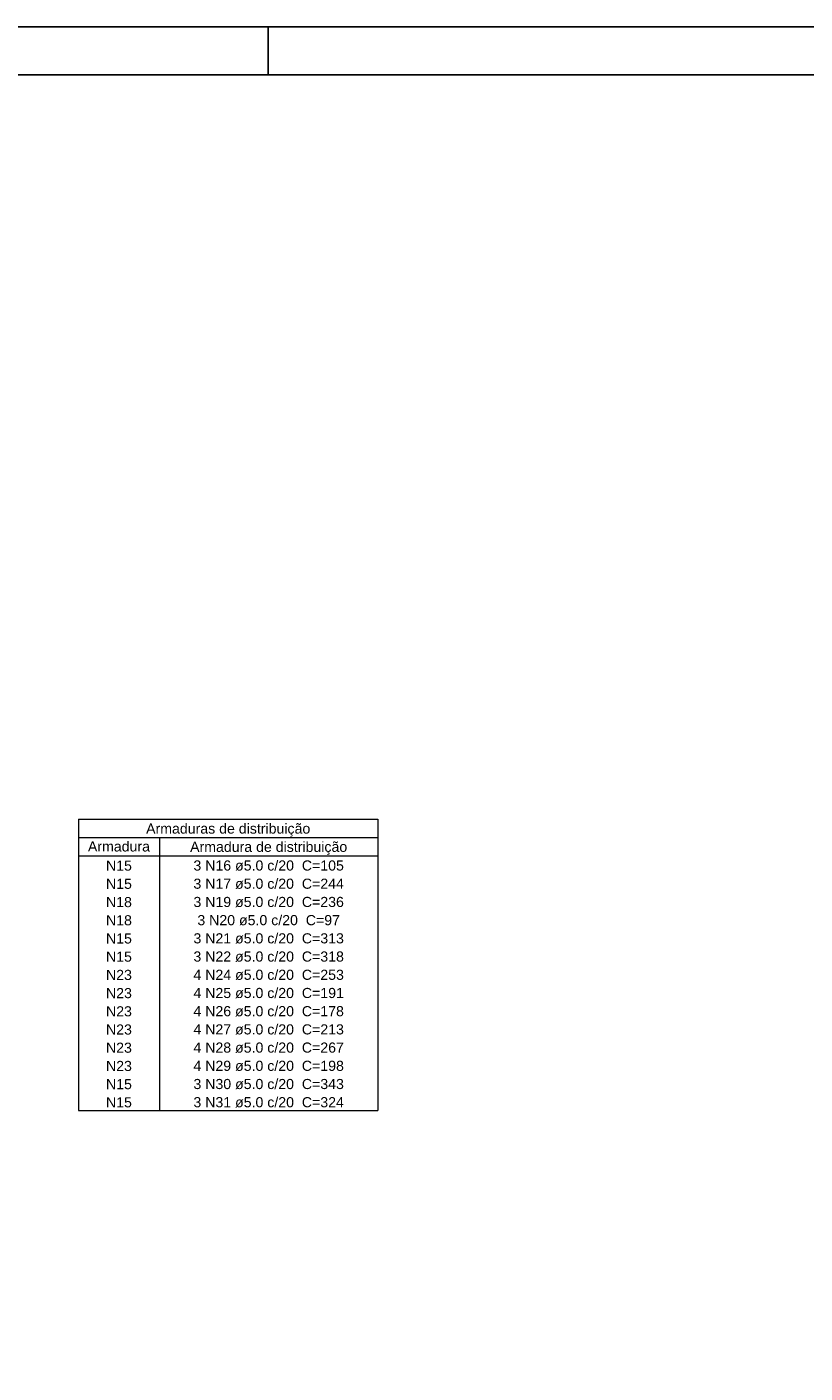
# Model space of a CAD drawing. Header units: millimetres. Extents: x 0 to 84.1, y 0 to 59.4.
# Tile 6 of 8: x 42.1 to 58.3, y 31.2 to 59.4. Entities that reach past the tile are written whole.
import ezdxf

# ---------------------------------------------------------------- set-up
doc = ezdxf.new("R2010")
doc.units = ezdxf.units.MM
doc.header["$MEASUREMENT"] = 0
doc.linetypes.add('NULL', pattern=[0])
for name, color, linetype, lineweight in [('Descrição da armadura', 7, 'Continuous', 0), ('DT-Relação do aço', 9, 'Continuous', 5), ('Textos armaduras', 7, 'Continuous', 0)]:
    doc.layers.add(name, color=color, linetype=linetype, lineweight=lineweight)
doc.layers.add('SEDUC_MARF', color=1, linetype='Continuous')
doc.layers.add('SEDUC_MARGG', color=7, linetype='Continuous')
doc.styles.add('Arial', font='txt')

msp = doc.modelspace()

# ---------------------------------------------------------------- linework, layer by layer
at = {"layer": 'DT-Relação do aço'}
for p, q in [((43.128, 42.811), (49.397, 42.811)), ((43.128, 42.811), (43.128, 36.711)), ((49.397, 42.811), (49.397, 36.711)), ((43.128, 42.43), (49.397, 42.43)), ((44.823, 42.43), (44.823, 36.711)), ((43.128, 42.048), (49.397, 42.048)), ((43.128, 36.711), (49.397, 36.711))]:
    msp.add_line(p, q, dxfattribs=at)
at = {"layer": 'SEDUC_MARF'}
msp.add_line((47.1, 59.4), (47.1, 58.4), dxfattribs=at)
msp.add_lwpolyline([(84.1, 59.4), (0, 59.4), (0, 0), (84.1, 0)], close=True, dxfattribs=at)
at = {"layer": 'SEDUC_MARGG'}
msp.add_lwpolyline([(2.5, 1), (83.1, 1), (83.1, 58.4), (2.5, 58.4)], close=True, dxfattribs=at)

# ---------------------------------------------------------------- texts
at = {"layer": 'Descrição da armadura', "linetype": 'NULL', "char_height": 0.2118, "attachment_point": 8, "line_spacing_factor": 0.9, "style": 'Arial'}
for s, insert, width in [('N15', (43.976, 41.731), 1.06399), ('3 N16 ø5.0 c/20  C=105', (47.11, 41.731), 6.17439), ('N15', (43.976, 41.35), 1.06399), ('3 N17 ø5.0 c/20  C=244', (47.11, 41.35), 6.17439), ('N18', (43.976, 40.968), 1.06399), ('3 N19 ø5.0 c/20  C=236', (47.11, 40.968), 6.17439), ('N18', (43.976, 40.587), 1.06399), ('3 N20 ø5.0 c/20  C=97', (47.11, 40.587), 5.85183), ('N15', (43.976, 40.206), 1.06399), ('3 N21 ø5.0 c/20  C=313', (47.11, 40.206), 6.17439), ('N15', (43.976, 39.825), 1.06399), ('3 N22 ø5.0 c/20  C=318', (47.11, 39.825), 6.17439), ('N23', (43.976, 39.443), 1.06399), ('4 N24 ø5.0 c/20  C=253', (47.11, 39.443), 6.17439), ('N23', (43.976, 39.062), 1.06399), ('4 N25 ø5.0 c/20  C=191', (47.11, 39.062), 6.17439), ('N23', (43.976, 38.681), 1.06399), ('4 N26 ø5.0 c/20  C=178', (47.11, 38.681), 6.17439), ('N23', (43.976, 38.3), 1.06399), ('4 N27 ø5.0 c/20  C=213', (47.11, 38.3), 6.17439), ('N23', (43.976, 37.919), 1.06399), ('4 N28 ø5.0 c/20  C=267', (47.11, 37.919), 6.17439), ('N23', (43.976, 37.537), 1.06399), ('4 N29 ø5.0 c/20  C=198', (47.11, 37.537), 6.17439), ('N15', (43.976, 37.156), 1.06399), ('3 N30 ø5.0 c/20  C=343', (47.11, 37.156), 6.17439), ('N15', (43.976, 36.775), 1.06399), ('3 N31 ø5.0 c/20  C=324', (47.11, 36.775), 6.17439)]:
    msp.add_mtext(s, dxfattribs=dict(at, insert=insert, width=width))
at = {"layer": 'Textos armaduras', "linetype": 'NULL', "char_height": 0.2118, "attachment_point": 8, "line_spacing_factor": 0.798, "style": 'Arial'}
for s, insert, width in [('Armaduras de distribuição', (46.263, 42.445), 6.73769), ('Armadura', (43.976, 42.133), 2.54656), ('Armadura de distribuição', (47.11, 42.063), 6.44769)]:
    msp.add_mtext(s, dxfattribs=dict(at, insert=insert, width=width))

doc.saveas('drawing.dxf')
